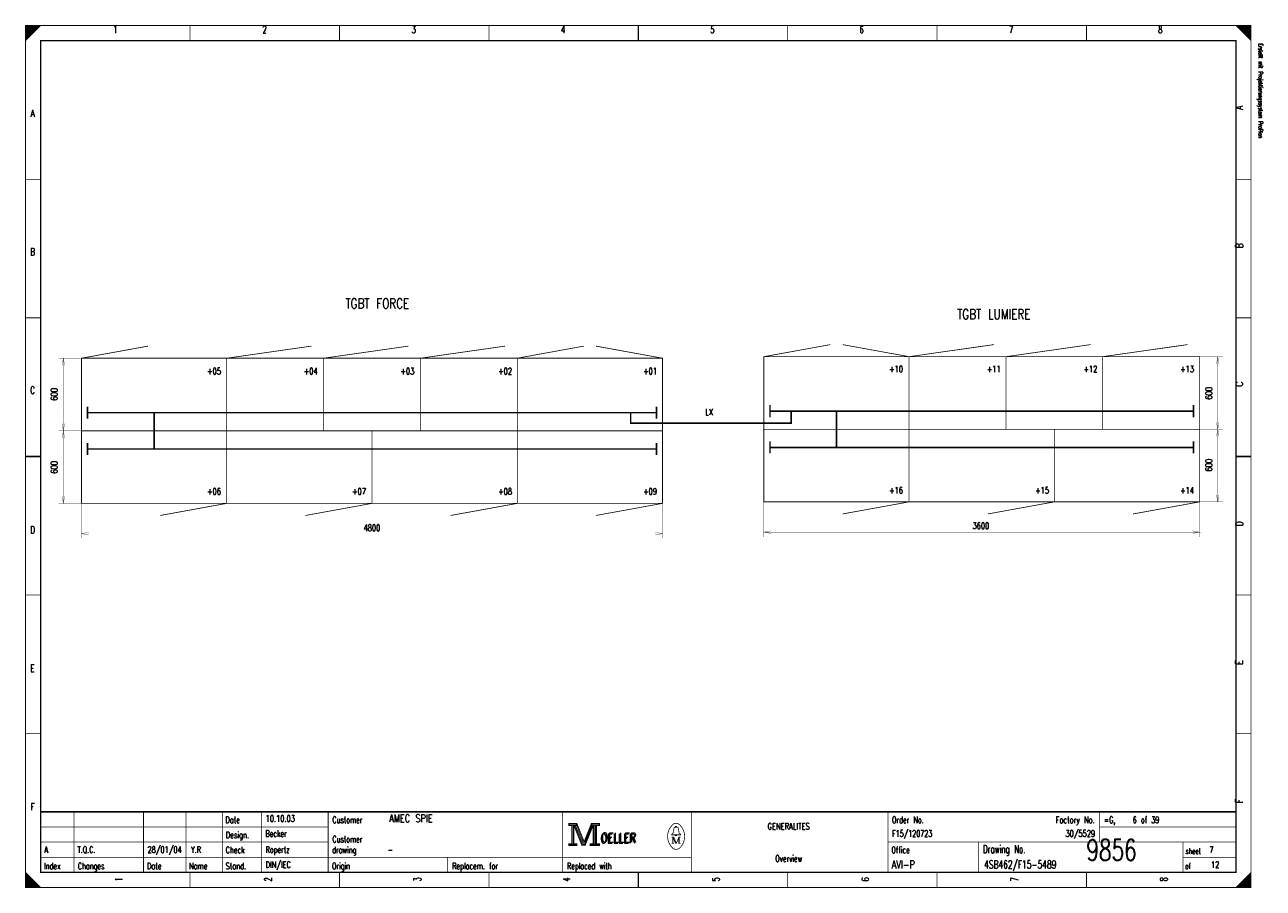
# Model space of a CAD drawing. Extents: x 0 to 409, y 0 to 285.
import ezdxf
from ezdxf.enums import TextEntityAlignment as Align

# ---------------------------------------------------------------- set-up
doc = ezdxf.new("R2010")
doc.units = 0
doc.header["$MEASUREMENT"] = 0
doc.layers.get('0').update_dxf_attribs({"color": 9, "linetype": 'CONTINUOUS'})
doc.styles.get("Standard").update_dxf_attribs({"font": 'TXT', "bigfont": 'TXT'})

msp = doc.modelspace()

# ---------------------------------------------------------------- linework, layer by layer
at = {"color": 0, "flags": 128}
for points, const_width in [([(0, 142.5), (0, 285), (405, 285), (405, 0), (0, 0), (0, 142.5)], 0.25), ([(0, 285), (5, 285), (0, 280), (0, 285)], 0.25), ([(0.25, 285), (0.25, 280.25), (0.5, 280.5), (0.5, 285), (0.75, 285), (0.75, 280.75), (1, 281), (1, 285), (1.25, 285), (1.25, 281.25), (1.5, 281.5), (1.5, 285), (1.75, 285), (1.75, 281.75), (2, 282)], 0.25), ([(2, 282), (2, 285), (2.25, 285), (2.25, 282.25), (2.5, 282.5), (2.5, 285), (2.75, 285), (2.75, 282.75), (3, 283), (3, 285), (3.25, 285), (3.25, 283.25), (3.5, 283.5), (3.5, 285), (3.75, 285)], 0.25), ([(3.75, 285), (3.75, 283.75), (4, 284), (4, 285), (4.25, 285), (4.25, 284.25), (4.5, 284.5), (4.5, 285), (4.75, 285), (4.75, 284.75)], 0.25), ([(400, 285), (405, 280), (404.75, 280.25), (404.75, 285), (404.5, 285), (404.5, 280.5), (404.25, 280.75), (404.25, 285), (404, 285), (404, 281), (403.75, 281.25), (403.75, 285), (403.5, 285), (403.5, 281.5), (403.25, 281.75)], 0.25), ([(401.5, 283.5), (401.5, 285), (401.25, 285), (401.25, 283.75), (401, 284), (401, 285), (400.75, 285), (400.75, 284.25), (400.5, 284.5), (400.5, 285), (400.25, 285), (400.25, 284.75)], 0.25), ([(403.25, 281.75), (403.25, 285), (403, 285), (403, 282), (402.75, 282.25), (402.75, 285), (402.5, 285), (402.5, 282.5), (402.25, 282.75), (402.25, 285), (402, 285), (402, 283), (401.75, 283.25), (401.75, 285), (401.5, 285)], 0.25), ([(388, 175.5), (395.6, 175.488), (394, 175.488), (393.575, 173.125), (394, 175.488), (394.413, 173.125), (394, 175.488), (394, 151.488), (394.413, 153.85), (394, 151.488), (393.575, 153.85), (394, 151.488), (395.6, 151.488), (388, 151.5)], 0.1), ([(18.5, 175), (10.9, 174.988), (12.5, 174.988), (12.075, 172.625), (12.5, 174.988), (12.913, 172.625), (12.5, 174.988), (12.5, 150.988), (12.913, 153.35), (12.5, 150.988), (12.075, 153.35), (12.5, 150.988), (10.9, 150.988), (18.5, 151)], 0.1), ([(200, 157), (200, 153.5), (253, 153.5), (253, 157.5)], 0.5), ([(18.5, 151), (10.9, 150.988), (12.5, 150.988), (12.075, 148.625), (12.5, 150.988), (12.913, 148.625), (12.5, 150.988), (12.5, 126.988), (12.913, 129.35), (12.5, 126.988), (12.075, 129.35), (12.5, 126.988), (10.9, 126.988), (18.5, 127)], 0.1), ([(388, 151.5), (395.6, 151.488), (394, 151.488), (393.575, 149.125), (394, 151.488), (394.413, 149.125), (394, 151.488), (394, 127.488), (394.413, 129.85), (394, 127.488), (393.575, 129.85), (394, 127.488), (395.6, 127.488), (388, 127.5)], 0.1), ([(18.5, 127), (18.5, 115.388), (18.5, 116.988), (20.863, 116.575), (18.5, 116.988), (20.863, 117.4), (18.5, 116.988), (210.5, 116.988), (208.125, 117.4), (210.5, 116.988), (208.125, 116.575), (210.5, 116.988), (210.5, 115.388), (210.5, 127)], 0.1), ([(244, 127.5), (244, 115.888), (244, 117.488), (246.363, 117.075), (244, 117.488), (246.363, 117.9), (244, 117.488), (388, 117.488), (385.625, 117.9), (388, 117.488), (385.625, 117.075), (388, 117.488), (388, 115.888), (388, 127.5)], 0.1), ([(179.5, 21.2), (179.5, 20.5), (180.5, 20.5), (180.5, 14.5), (179.5, 14.5), (179.5, 13.8), (182.2, 13.8), (182.2, 14.5), (181.2, 14.5), (181.2, 20.5), (182.2, 20.5), (182.2, 21.2), (179.5, 21.2)], 0.25), ([(180.7, 20.7), (180.7, 14.3), (181, 14.3), (181, 20.7)], 0.25), ([(181.2, 20.5), (183.9, 13.8), (184.9, 13.8), (187.6, 20.5)], 0.25), ([(181.8, 20.5), (184.2, 14.6), (184.6, 14.6)], 0.25), ([(182.2, 21.2), (184.6, 15.2), (187, 21.2)], 0.25), ([(182.2, 20.5), (184.4, 14.9), (184.7, 14.9)], 0.25), ([(184.6, 14.2), (184.9, 14.2), (187.4, 20.5)], 0.25), ([(184.6, 14.6), (184.8, 14.6), (187.2, 20.5)], 0.25), ([(187.6, 20.5), (187.6, 14.5), (186.6, 14.5), (186.6, 13.8), (187.1, 13.8)], 0.25), ([(187, 21.2), (187, 20.5), (188, 20.5), (188, 14.5), (187, 14.5), (187, 13.8), (189.7, 13.8), (189.7, 14.5), (188.7, 14.5), (188.7, 20.5), (189.7, 20.5), (189.7, 21.2), (187, 21.2)], 0.25), ([(187.8, 20.7), (187.8, 14.3), (188.3, 14.3), (188.3, 20.7), (188.5, 20.7), (188.5, 14.3)], 0.25), ([(214.8, 17.4), (213.5, 17.4), (213.5, 17.6), (214, 18), (214.3, 19.6)], 0.25), ([(213.9, 16.7), (213.9, 14.6), (213.5, 14.6)], 0.25), ([(213.9, 16.7), (214.8, 14.6), (215.1, 14.6)], 0.25), ([(214.8, 19.9), (214.8, 20.2), (215.2, 20.2), (215.2, 19.9)], 0.25), ([(215.2, 17.4), (216.5, 17.4), (216.5, 17.6), (216, 18), (215.7, 19.6)], 0.25), ([(0, 5), (0, 0), (5, 0), (0, 5), (0.25, 4.75), (0.25, 0), (0.5, 0), (0.5, 4.5), (0.75, 4.25), (0.75, 0), (1, 0), (1, 4), (1.25, 3.75), (1.25, 0), (1.5, 0)], 0.25), ([(404.75, 4.75), (404.75, 0), (404.5, 0), (404.5, 4.5), (404.25, 4.25), (404.25, 0), (404, 0), (404, 4), (403.75, 3.75), (403.75, 0), (403.5, 0), (403.5, 3.5), (403.25, 3.25), (403.25, 0), (403, 0)], 0.25), ([(1.5, 0), (1.5, 3.5), (1.75, 3.25), (1.75, 0), (2, 0), (2, 3), (2.25, 2.75), (2.25, 0), (2.5, 0), (2.5, 2.5), (2.75, 2.25), (2.75, 0), (3, 0), (3, 2), (3.25, 1.75)], 0.25), ([(3.25, 1.75), (3.25, 0), (3.5, 0), (3.5, 1.5), (3.75, 1.25), (3.75, 0), (4, 0), (4, 1), (4.25, 0.75), (4.25, 0), (4.5, 0), (4.5, 0.5), (4.75, 0.25)], 0.25), ([(401.25, 1.25), (401.25, 0), (401, 0), (401, 1), (400.75, 0.75), (400.75, 0), (400.5, 0), (400.5, 0.5), (400.25, 0.25), (400.25, 0)], 0.25), ([(403, 0), (403, 3), (402.75, 2.75), (402.75, 0), (402.5, 0), (402.5, 2.5), (402.25, 2.25), (402.25, 0), (402, 0), (402, 2), (401.75, 1.75), (401.75, 0), (401.5, 0), (401.5, 1.5), (401.25, 1.25)], 0.25)]:
    msp.add_lwpolyline(points, dxfattribs=dict(at, const_width=const_width))
for points, const_width in [([(0, 285), (405, 285), (405, 0), (0, 0)], 0.25), ([(5, 280), (400, 280), (400, 5), (5, 5)], 0.5), ([(5, 280), (400, 280), (400, 5), (5, 5)], 0.25), ([(18.5, 175), (66.5, 175), (66.5, 151), (18.5, 151)], 0.25), ([(66.5, 175), (98.5, 175), (98.5, 151), (66.5, 151)], 0.25), ([(98.5, 175), (130.5, 175), (130.5, 151), (98.5, 151)], 0.25), ([(130.5, 175), (162.5, 175), (162.5, 151), (130.5, 151)], 0.25), ([(162.5, 175), (210.5, 175), (210.5, 151), (162.5, 151)], 0.25), ([(244, 175.5), (292, 175.5), (292, 151.5), (244, 151.5)], 0.25), ([(292, 175.5), (324, 175.5), (324, 151.5), (292, 151.5)], 0.25), ([(324, 175.5), (356, 175.5), (356, 151.5), (324, 151.5)], 0.25), ([(356, 175.5), (388, 175.5), (388, 151.5), (356, 151.5)], 0.25), ([(244, 151.5), (292, 151.5), (292, 127.5), (244, 127.5)], 0.25), ([(292, 151.5), (340, 151.5), (340, 127.5), (292, 127.5)], 0.25), ([(340, 151.5), (388, 151.5), (388, 127.5), (340, 127.5)], 0.25), ([(18.5, 151), (66.5, 151), (66.5, 127), (18.5, 127)], 0.25), ([(66.5, 151), (114.5, 151), (114.5, 127), (66.5, 127)], 0.25), ([(114.5, 151), (162.5, 151), (162.5, 127), (114.5, 127)], 0.25), ([(162.5, 151), (210.5, 151), (210.5, 127), (162.5, 127)], 0.25), ([(179.7, 21), (182, 21), (182, 20.7), (179.7, 20.7)], 0.25), ([(187.2, 21), (189.5, 21), (189.5, 20.7), (187.2, 20.7)], 0.25), ([(214.8, 17.4), (215.2, 17.4), (215.2, 17.1), (214.8, 17.1)], 0.25), ([(179.7, 14.3), (182, 14.3), (182, 14), (179.7, 14)], 0.25), ([(186.8, 14.3), (189.5, 14.3), (189.5, 14), (186.8, 14)], 0.25)]:
    msp.add_lwpolyline(points, close=True, dxfattribs=dict(at, const_width=const_width))
at = {"color": 0}
for points, const_width in [([(54.375, 285), (54.375, 280)], 0.25), ([(103.75, 285), (103.75, 280)], 0.25), ([(153.125, 285), (153.125, 280)], 0.25), ([(202.5, 280), (202.5, 285)], 0.5), ([(202.5, 285), (202.5, 280)], 0.25), ([(251.875, 285), (251.875, 280)], 0.25), ([(301.25, 285), (301.25, 280)], 0.25), ([(350.625, 285), (350.625, 280)], 0.25), ([(0, 234.167), (5, 234.167)], 0.25), ([(405, 234.167), (400, 234.167)], 0.25), ([(0, 188.334), (5, 188.334)], 0.25), ([(405, 188.334), (400, 188.334)], 0.25), ([(18.5, 175), (40.5, 179)], 0.25), ([(66.5, 175), (94.5, 179)], 0.25), ([(98.5, 175), (126.5, 179)], 0.25), ([(130.5, 175), (158.5, 179)], 0.25), ([(162.5, 175), (184.5, 179)], 0.25), ([(210.5, 175), (188.5, 179)], 0.25), ([(244, 175.5), (266, 179.5)], 0.25), ([(292, 175.5), (270, 179.5)], 0.25), ([(292, 175.5), (320, 179.5)], 0.25), ([(324, 175.5), (352, 179.5)], 0.25), ([(356, 175.5), (384, 179.5)], 0.25), ([(246, 159.5), (246, 155.5)], 0.5), ([(386, 159.5), (386, 155.5)], 0.5), ([(20.5, 159), (20.5, 155)], 0.5), ([(20.5, 157), (208.5, 157)], 0.5), ([(42.5, 145), (42.5, 157)], 0.5), ([(208.5, 159), (208.5, 155)], 0.5), ([(246, 157.5), (386, 157.5)], 0.5), ([(268, 145.5), (268, 157.5)], 0.5), ([(246, 147.5), (246, 143.5)], 0.5), ([(386, 147.5), (386, 143.5)], 0.5), ([(20.5, 147), (20.5, 143)], 0.5), ([(20.5, 145), (208.5, 145)], 0.5), ([(208.5, 147), (208.5, 143)], 0.5), ([(386, 145.5), (246, 145.5)], 0.5), ([(5, 142.5), (0, 142.5)], 0.5), ([(0, 142.5), (5, 142.5)], 0.25), ([(400, 142.5), (405, 142.5)], 0.5), ([(405, 142.5), (400, 142.5)], 0.25), ([(66.5, 127), (44.5, 123)], 0.25), ([(114.5, 127), (92.5, 123)], 0.25), ([(162.5, 127), (140.5, 123)], 0.25), ([(210.5, 127), (188.5, 123)], 0.25), ([(292, 127.5), (270, 123.5)], 0.25), ([(340, 127.5), (318, 123.5)], 0.25), ([(388, 127.5), (366, 123.5)], 0.25), ([(0, 96.667), (5, 96.667)], 0.25), ([(405, 96.667), (400, 96.667)], 0.25), ([(0, 50.834), (5, 50.834)], 0.25), ([(405, 50.834), (400, 50.834)], 0.25), ([(400, 25), (5, 25)], 0.5), ([(16, 5), (16, 25)], 0.25), ([(39, 5), (39, 25)], 0.25), ([(53, 5), (53, 25)], 0.25), ([(65, 25), (65, 5)], 0.25), ([(78, 25), (78, 5)], 0.25), ([(100, 25), (100, 5)], 0.25), ([(177.5, 25), (177.5, 5)], 0.25), ([(220, 25), (220, 5)], 0.25), ([(285, 25), (285, 5)], 0.25), ([(355, 25), (355, 15)], 0.25), ([(181.5, 20.5), (184, 14.2)], 0.25), ([(184.7, 14.9), (187, 20.6)], 0.25), ([(5, 20), (100, 20)], 0.25), ([(213.5, 16.7), (214.2, 16.7)], 0.25), ([(214.2, 16.7), (215.1, 14.6)], 0.25), ([(214.6, 19.9), (215.5, 19.9)], 0.25), ([(215.1, 14.6), (215.9, 16.7)], 0.25), ([(215.9, 14.6), (215.9, 16.7)], 0.25), ([(215.9, 16.7), (216.5, 16.7)], 0.25), ([(216.1, 16.7), (216.1, 14.6)], 0.25), ([(355, 20), (400, 20)], 0.25), ([(5, 15), (100, 15)], 0.25), ([(184, 14.2), (184.6, 14.2)], 0.25), ([(213.9, 14.6), (214.3, 14.6)], 0.25), ([(216.5, 14.6), (215.7, 14.6)], 0.25), ([(285, 15), (400, 15)], 0.25), ([(315, 15), (315, 5)], 0.25), ([(382.5, 15), (382.5, 5)], 0.25), ([(5, 10), (220, 10)], 0.25), ([(139.5, 10), (139.5, 5)], 0.25), ([(382.5, 10), (400, 10)], 0.25), ([(54.375, 0), (54.375, 5)], 0.25), ([(103.75, 0), (103.75, 5)], 0.25), ([(153.125, 0), (153.125, 5)], 0.25), ([(202.5, 5), (202.5, 0)], 0.5), ([(202.5, 0), (202.5, 5)], 0.25), ([(251.875, 0), (251.875, 5)], 0.25), ([(301.25, 0), (301.25, 5)], 0.25), ([(350.625, 0), (350.625, 5)], 0.25), ([(405, 5), (400, 0)], 0.25), ([(4.75, 0), (4.75, 0.25)], 0.25)]:
    msp.add_lwpolyline(points, dxfattribs=dict(at, const_width=const_width))
at = {"color": 0, "const_width": 0.25, "flags": 128}
for points in [[(213.499601, 20.388348, 0.373815), (213.488, 13.425, 0.373815)], [(216.493359, 20.403602, 0.530775), (213.513, 20.413, 0.530775)], [(216.498075, 13.401685, 0.378582), (216.463, 20.438, 0.378582)], [(214.6, 19.9, 0.414214), (214.3, 19.6, 0.414214)], [(215.7, 19.6, 0.414214), (215.4, 19.9, 0.414214)], [(213.502705, 13.401803, 0.532213), (216.488, 13.388, 0.532213)]]:
    msp.add_lwpolyline(points, format="xyb", dxfattribs=at)

# ---------------------------------------------------------------- texts
at = {"color": 0}
for s, height, width, p in [('1', 2.38125, 0.672, (29.654421, 284.858032)), ('2', 2.38125, 0.672, (78.988169, 284.858032)), ('3', 2.38125, 0.672, (128.321918, 284.858032)), ('4', 2.38125, 0.672, (177.655666, 284.858032)), ('5', 2.38125, 0.672, (226.989415, 284.858032)), ('6', 2.38125, 0.672, (276.323163, 284.858032)), ('7', 2.38125, 0.672, (325.656912, 284.858032)), ('8', 2.38125, 0.672, (374.99066, 284.858032)), ('A', 2.38125, 0.76, (2.325654, 257.174346)), ('B', 2.38125, 0.76, (2.325654, 211.389788)), ('TGBT FORCE', 3.33375, 0.7536, (116.25467, 194.779577)), ('TGBT LUMIERE', 3.33375, 0.754667, (319.978207, 191.230386)), ('+10', 2.143125, 0.68, (287.680573, 172.49066)), ('+11', 2.143125, 0.68, (319.978207, 172.49066)), ('+12', 2.143125, 0.68, (351.920922, 172.49066)), ('+13', 2.143125, 0.68, (383.863636, 172.49066)), ('+05', 2.143125, 0.68, (62.306974, 171.780822)), ('+04', 2.143125, 0.68, (94.249689, 171.780822)), ('+03', 2.143125, 0.68, (126.192403, 171.780822)), ('+02', 2.143125, 0.68, (158.490037, 171.780822)), ('+01', 2.143125, 0.68, (206.40411, 171.780822)), ('C', 2.38125, 0.76, (2.325654, 165.60523)), ('+06', 2.143125, 0.68, (62.306974, 132.029888)), ('+07', 2.143125, 0.68, (110.221046, 132.029888)), ('+08', 2.143125, 0.68, (158.490037, 132.029888)), ('+09', 2.143125, 0.68, (206.40411, 132.029888)), ('+16', 2.143125, 0.68, (287.680573, 132.384807)), ('+15', 2.143125, 0.68, (335.949564, 132.384807)), ('+14', 2.143125, 0.68, (383.863636, 132.384807)), ('D', 2.38125, 0.76, (2.325654, 119.465753)), ('4800', 2.143125, 0.672, (114.480075, 119.96264)), ('3600', 2.143125, 0.672, (315.719178, 120.672478)), ('E', 2.38125, 0.76, (2.325654, 73.681196)), ('F', 2.38125, 0.76, (2.325654, 27.896638)), ('GENERALITES', 2.143125, 0.76, (252.188667, 21.295143)), ('Overview', 2.143125, 0.62, (252.188667, 10.647572))]:
    msp.add_text(s, height=height, dxfattribs=dict(at, width=width)).set_placement(p, align=Align.TOP_CENTER)
at = {"color": 0, "width": 0.622634}
msp.add_text('Erstellt mit Projektierungssystem ProPlan', height=1.42875, rotation=270, dxfattribs=at).set_placement((407.023879, 279.056912), align=Align.BOTTOM_LEFT)
at = {"color": 0, "width": 0.76}
for s, p in [('A', (399.909527, 257.174346)), ('B', (399.909527, 211.389788)), ('C', (399.921949, 165.60523)), ('D', (399.921949, 119.465753)), ('E', (399.909527, 73.681196)), ('F', (399.909527, 27.896638))]:
    msp.add_text(s, height=2.38125, rotation=90, dxfattribs=at).set_placement(p, align=Align.TOP_LEFT)
at = {"color": 0, "width": 0.672}
for p in [(11.19863, 163.049813), (392.736613, 163.404732), (11.19863, 138.915318), (392.736613, 139.625156)]:
    msp.add_text('600', height=2.143125, rotation=90, dxfattribs=at).set_placement(p, align=Align.BOTTOM_CENTER)
at = {"color": 0}
for s, height, width, p in [('LX', 2.143125, 0.76, (224.616781, 158.293898)), ('Date', 2.143125, 0.64, (66.054919, 23.424658)), ('Customer', 2.143125, 0.62, (101.403082, 23.424658)), ('Order No.', 2.143125, 0.656889, (286.328331, 23.424658)), ('=G,    6 of 39', 2.143125, 0.681714, (356.359184, 23.424658)), ('Design.', 2.143125, 0.636571, (66.191563, 18.455791)), ('Customer', 2.143125, 0.62, (101.403082, 17.036115)), ('OELLER', 3.095625, 0.76, (189.964259, 17.745953)), ('OELLER', 3.095625, 0.76, (189.964259, 17.745953)), ('OELLER', 3.095625, 0.76, (190.319178, 18.100872)), ('Check', 2.143125, 0.632, (66.11703, 13.486924)), ('drawing', 2.143125, 0.6, (101.328549, 13.486924)), ('Office', 2.143125, 0.626667, (286.154421, 13.486924)), ('Drawing No.', 2.619375, 0.646545, (316.427242, 13.983811)), ('sheet', 1.905, 0.6, (383.377397, 12.990037)), ('Index', 2.143125, 0.632, (6.086021, 8.163138)), ('Changes', 2.143125, 0.622857, (17.262422, 8.163138)), ('Stand.', 2.143125, 0.642667, (66.11703, 8.163138)), ('Origin', 2.143125, 0.626667, (101.266438, 8.163138)), ('Replacem. for', 2.143125, 0.627077, (140.973007, 8.163138)), ('Replaced with', 2.143125, 0.619692, (178.949346, 8.163138)), ('of', 1.905, 0.6, (383.228331, 8.021171)), ('Date', 2.143125, 0.64, (40.145828, 8.163138)), ('Name', 2.143125, 0.64, (54.03736, 8.163138))]:
    msp.add_text(s, height=height, dxfattribs=dict(at, width=width)).set_placement(p, align=Align.TOP_LEFT)
for s, height, width, p in [('10.10.03', 2.143125, 0.678, (79.33599, 21.082192)), ('AMEC SPIE', 2.619375, 0.752889, (120.157005, 20.769863)), ('Becker', 2.143125, 0.626667, (79.273879, 16.113325)), ('F15/120723', 2.143125, 0.6832, (286.390442, 16.113325)), ('A', 2.143125, 0.76, (6.212017, 10.789539)), ('T.Q.C.', 2.143125, 0.728, (17.163045, 10.789539)), ('28/01/04', 2.143125, 0.678, (40.294894, 10.789539)), ('Y.R', 2.143125, 0.738667, (54.665567, 10.789539)), ('Ropertz', 2.143125, 0.622857, (79.323568, 10.789539)), ('-', 2.143125, 0.696, (119.651245, 10.789539)), ('9856', 7, 0.6928, (350.581462, 6.783637)), ('7', 2.143125, 0.672, (391.231756, 10.789539)), ('DIN/IEC', 2.143125, 0.750857, (79.348412, 5.820672)), ('AVI-P', 2.619375, 0.7472, (286.241376, 5.508344)), ('4SB462/F15-5489', 2.619375, 0.6928, (316.787484, 5.508344)), ('12', 2.143125, 0.672, (391.771233, 5.820672))]:
    msp.add_text(s, height=height, dxfattribs=dict(at, width=width)).set_placement(p, align=Align.BOTTOM_LEFT)
at = {"color": 0, "width": 0.646545}
msp.add_text('Factory No.', height=2.143125, dxfattribs=at).set_placement((353.349471, 23.424658), align=Align.TOP_RIGHT)
at = {"color": 0, "width": 0.675429}
msp.add_text('30/5529', height=2.143125, dxfattribs=at).set_placement((353.464819, 16.113325), align=Align.BOTTOM_RIGHT)
at = {"color": 0, "width": 0.672}
for s, p in [('1', (29.654421, 2.697385)), ('2', (78.988169, 2.697385)), ('3', (128.321918, 2.697385)), ('4', (177.655666, 2.697385)), ('5', (226.989415, 2.697385)), ('6', (276.323163, 2.697385)), ('7', (325.656912, 2.697385)), ('8', (374.99066, 2.697385))]:
    msp.add_text(s, height=2.38125, rotation=90, dxfattribs=at).set_placement(p, align=Align.TOP_CENTER)

doc.saveas('drawing.dxf')
